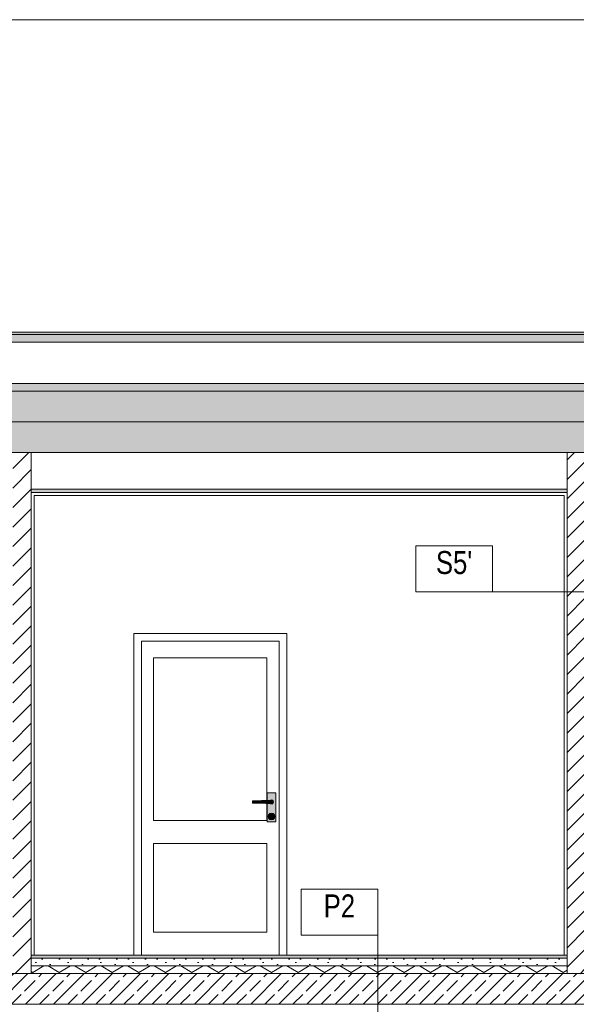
# Model space of a CAD drawing. Header units: millimetres. Extents: x -126680 to -83680, y 18016 to 39016.
# Tile 15 of 121: x -118384 to -114750, y 32592 to 39016. Entities that reach past the tile are written whole.
import ezdxf

# ---------------------------------------------------------------- set-up
doc = ezdxf.new("R2010")
doc.units = ezdxf.units.MM
doc.header["$MEASUREMENT"] = 0
for name, color, linetype, lineweight in [('Nowe_Konstrukcja - Belki_Nr_pióra__106', 252, 'Continuous', 13), ('Nowe_Konstrukcja - Belki_Nr_pióra__3', 7, 'Continuous', 13), ('Nowe_Konstrukcja - Stropy_Nr_pióra__21', 7, 'Continuous', 20), ('Nowe_Konstrukcja - Stropy_Nr_pióra__3', 7, 'Continuous', 13), ('Nowe_Konstrukcja - Ściany zew_Nr_pióra__106', 252, 'Continuous', 13), ('Nowe_Konstrukcja - Ściany zew_Nr_pióra__18', 9, 'Continuous', 15), ('Nowe_Konstrukcja - Ściany zew_Nr_pióra__19', 255, 'Continuous', 0), ('Nowe_Konstrukcja - Ściany zew_Nr_pióra__3', 7, 'Continuous', 13), ('Nowe_Tabelka_Nr_pióra__7', 7, 'Continuous', 35), ('Nowe_zagospodarowanie_Nr_pióra__21', 7, 'Continuous', 20)]:
    doc.layers.add(name, color=color, linetype=linetype, lineweight=lineweight)
for name, color, linetype, lineweight, true_color in [('Nowe_Konstrukcja - Stropy_Nr_pióra__23', 7, 'Continuous', 13, 0x858585), ('Nowe_Konstrukcja - Ściany zew_Nr_pióra__102', 7, 'Continuous', 13, 0x3e3e3e), ('Nowe_Konstrukcja - Ściany zew_Nr_pióra__142', 7, 'Continuous', 0, 0xe8e8e8), ('Nowe_Konstrukcja - Ściany zew_Nr_pióra__23', 7, 'Continuous', 13, 0x858585), ('Nowe_Konstrukcja - Ściany zew_Nr_pióra__61', 7, 'Continuous', 18, 0x6a6a6a), ('Nowe_Konstrukcja - Ściany zew_Nr_pióra__62', 7, 'Continuous', 18, 0xaaaaaa), ('Nowe_Opisy - Etykiety_Nr_pióra__81', 7, 'Continuous', 13, 0x6a6a6a)]:
    doc.layers.add(name, color=color, linetype=linetype, lineweight=lineweight, true_color=true_color)
doc.layers.add('Nowe_zagospodarowanie', color=7, linetype='Continuous')
doc.styles.add('STYL_AUTOMATYCZNY_2', font='arial.ttf', dxfattribs={"width": 0.8})
doc.dimstyles.new('STYL_AUTOMATYCZNY__4', dxfattribs={"dimtxt": 0.18, "dimasz": 182.4, "dimexe": 0.18, "dimexo": 0.0625, "dimgap": 0, "dimtad": 0, "dimtih": 1, "dimtoh": 1, "dimdec": 4, "dimzin": 0, "dimdsep": 46, "dimcen": 0.09, "dimadec": 0, "dimazin": 0, "dimtfac": 1, "dimtdec": 4, "dimtmove": 0, "dimatfit": 3, "dimldrblk": 'ARROWHEAD_5', "dimfxl": 0, "dimtolj": 1, "dimtzin": 0, "dimarcsym": 0})
pattern_1 = [(45, (0, 0), (-63.63961, 63.63961), [])]
pattern_2 = [(90, (0, 0), (-173.20508, 0), [100, -200]), (90, (-86.6, 150), (-173.20508, 0), [100, -200]), (150, (-4e-14, 100), (86.60254, 150), [100, -200]), (150, (-173.2, 100), (86.60254, 150), [100, -200]), (210, (0, 0), (-86.60254, 150), [100, -200]), (210, (-173.2, -7e-14), (-86.60254, 150), [100, -200])]
pattern_3 = [(45, (0, 0), (-91.92388, 91.92388), []), (45, (-45.96, 45.96), (-91.92388, 91.92388), [97.5, -32.5])]

# ---------------------------------------------------------------- blocks, each defined once
blk = doc.blocks.new('Polilinia_10_2', base_point=(-114327.3, 35284.1))
at = {"layer": 'Nowe_zagospodarowanie', "linetype": 'Continuous', "lineweight": 0, "true_color": 0x000000}
blk.add_hatch(color=18, dxfattribs=at).paths.add_polyline_path([(-114377.3, 35284.1), (-114373.5, 35264.9), (-114362.7, 35248.7), (-114346.4, 35237.9), (-114327.3, 35234.1), (-114308.2, 35237.9), (-114291.9, 35248.7), (-114281.1, 35264.9), (-114277.3, 35284.1), (-114281.1, 35303.2), (-114291.9, 35319.4), (-114308.2, 35330.2), (-114327.3, 35334.1), (-114346.4, 35330.2), (-114362.7, 35319.4), (-114373.5, 35303.2)])
at = {"layer": 'Nowe_zagospodarowanie_Nr_pióra__21', "color": 7, "linetype": 'Continuous', "lineweight": 20, "flags": 128}
blk.add_lwpolyline([(-114377.3, 35284.1), (-115297.8, 35284.1), (-115797.8, 35284.1), (-115797.8, 35534.1), (-115797.8, 35584.1), (-115297.8, 35584.1), (-115297.8, 35284.1)], dxfattribs=at)
at = {"layer": 'Nowe_zagospodarowanie_Nr_pióra__21', "color": 7, "linetype": 'Continuous', "lineweight": 20}
blk.add_circle((-114327.3, 35284.1), 50, dxfattribs=at)
blk = doc.blocks.new('ARROWHEAD_5')
at = {"linetype": 'Continuous', "lineweight": 0}
blk.add_hatch(color=0, dxfattribs=at).paths.add_polyline_path([(-1, 0.2679), (0, 0), (-1, -0.2679)])
at = {"color": 0, "linetype": 'Continuous', "lineweight": 0}
blk.add_line((0, 0), (-1, 0), dxfattribs=at)
blk = doc.blocks.new('Polilinia_25_2', base_point=(-116046.6, 32060.2))
at = {"layer": 'Nowe_zagospodarowanie', "linetype": 'Continuous', "lineweight": 0, "true_color": 0x000000}
blk.add_hatch(color=18, dxfattribs=at).paths.add_polyline_path([(-116096.6, 32060.2), (-116092.8, 32041), (-116081.9, 32024.8), (-116065.7, 32014), (-116046.6, 32010.2), (-116027.4, 32014), (-116011.2, 32024.8), (-116000.4, 32041), (-115996.6, 32060.2), (-116000.4, 32079.3), (-116011.2, 32095.5), (-116027.4, 32106.4), (-116046.6, 32110.2), (-116065.7, 32106.4), (-116081.9, 32095.5), (-116092.8, 32079.3)])
at = {"layer": 'Nowe_zagospodarowanie_Nr_pióra__21', "color": 7, "linetype": 'Continuous', "lineweight": 20, "flags": 128}
blk.add_lwpolyline([(-116046.6, 32110.2), (-116046.6, 33043.4), (-116546.6, 33043.4), (-116546.6, 33293.4), (-116546.6, 33343.4), (-116046.6, 33343.4), (-116046.6, 33043.4)], dxfattribs=at)
at = {"layer": 'Nowe_zagospodarowanie_Nr_pióra__21', "color": 7, "linetype": 'Continuous', "lineweight": 20}
blk.add_circle((-116046.6, 32060.2), 50, dxfattribs=at)

msp = doc.modelspace()

# ---------------------------------------------------------------- hatches: boundary and pattern name
at = {"layer": 'Nowe_Konstrukcja - Belki_Nr_pióra__106', "linetype": 'Continuous', "lineweight": 13}
msp.add_hatch(color=252, dxfattribs=at).paths.add_polyline_path([(-95789.2, 36977.1), (-121984.5, 36977.1), (-121684.5, 36962.3), (-96088.9, 36962.3)])
at = {"layer": 'Nowe_Konstrukcja - Stropy_Nr_pióra__23', "linetype": 'Continuous', "lineweight": 0, "true_color": 0xe0e0e0}
for points in [[(-121734.5, 36941.4), (-121734.5, 36912.3), (-96038.9, 36912.3), (-96038.9, 36941.4), (-96051, 36941.4), (-96051, 36912.6), (-121709.9, 36912.6), (-121709.9, 36941.4)], [(-121684.5, 36962.3), (-121709.9, 36912.6), (-96063.5, 36912.6), (-96088.9, 36962.3)], [(-114809.5, 35952.3), (-118309.5, 35952.3), (-118309.5, 35932.3), (-114809.5, 35932.3)], [(-114809.5, 32912.3), (-118309.5, 32912.3), (-118309.5, 32892.3), (-114809.5, 32892.3)]]:
    msp.add_hatch(color=254, dxfattribs=at).paths.add_polyline_path(points)
at = {"layer": 'Nowe_Konstrukcja - Stropy_Nr_pióra__23', "linetype": 'Continuous', "lineweight": 13, "true_color": 0x858585}
msp.add_hatch(color=252, dxfattribs=at).paths.add_polyline_path([(-107649.5, 36642.3), (-121759.5, 36642.3), (-121759.5, 36592.3), (-107649.5, 36592.3)])
h = msp.add_hatch(dxfattribs=at)
h.set_pattern_fill('Beton_zbrojony_0002', color=252, style=0, pattern_type=2)
h.set_pattern_definition(pattern_3)
h.paths.add_polyline_path([(-122049.5, 36392.3), (-122049.5, 35992.3), (-121809.5, 35992.3), (-121809.5, 36192.3), (-112149.5, 36192.3), (-112149.5, 35992.3), (-111909.5, 35992.3), (-111909.5, 36192.3), (-107649.5, 36192.3), (-107649.5, 36392.3)])
h = msp.add_hatch(dxfattribs=at)
h.set_pattern_fill('Beton_lekki_0002', color=252, style=0, pattern_type=2)
h.set_pattern_definition([(0, (0, 0), (0, 389.7114), [24.375, -200.625]), (0, (112.5, 194.86), (0, 389.7114), [24.375, -200.625]), (60, (0, 0), (-337.5, 194.8557), [24.375, -200.625]), (60, (225, 0), (-337.5, 194.8557), [24.375, -200.625]), (120, (24.37, 0), (337.5, 194.8557), [24.375, -200.625]), (120, (249.38, 0), (337.5, 194.8557), [24.375, -200.625]), (0, (0, 37.5), (0, 75), [0, -75, 0, -112.5]), (45, (37.5, 37.5), (-53.03301, 53.03301), [0, -56.25, 0, -93.75])])
h.paths.add_polyline_path([(-114809.5, 32892.3), (-118309.5, 32892.3), (-118309.5, 32842.3), (-114809.5, 32842.3)])
h = msp.add_hatch(dxfattribs=at)
h.set_pattern_fill('Styropian_0002', color=252, style=0, pattern_type=2)
h.set_pattern_definition(pattern_2)
h.paths.add_polyline_path([(-114809.5, 32842.3), (-118309.5, 32842.3), (-118309.5, 32792.3), (-114809.5, 32792.3)])
h = msp.add_hatch(dxfattribs=at)
h.set_pattern_fill('Beton_zbrojony_0002', color=252, style=0, pattern_type=2)
h.set_pattern_definition(pattern_3)
h.paths.add_polyline_path([(-122049.5, 32392.3), (-121809.5, 32392.3), (-121809.5, 32592.3), (-112149.5, 32592.3), (-112149.5, 32392.3), (-111909.5, 32392.3), (-111909.5, 32592.3), (-111909.5, 32792.3), (-122049.5, 32792.3), (-122049.5, 32592.3)])
at = {"layer": 'Nowe_Konstrukcja - Ściany zew_Nr_pióra__102', "linetype": 'Continuous', "lineweight": 13, "true_color": 0x3e3e3e}
for points in [[(-116746, 33923.5), (-116747.3, 33922.3), (-116745.9, 33922.3), (-116745.5, 33922.7)], [(-116745.9, 33902.3), (-116747.3, 33902.3), (-116746, 33901), (-116745.5, 33901.9)], [(-116739.5, 33900.3), (-116745.5, 33901.9), (-116746, 33901), (-116739.5, 33899.3)], [(-116733.5, 33901.9), (-116739.5, 33900.3), (-116739.5, 33899.3), (-116733, 33901)], [(-116729.1, 33906.3), (-116733.5, 33901.9), (-116733, 33901), (-116728.3, 33905.8)], [(-116746.5, 33826.3), (-116745.6, 33829.8), (-116746.4, 33830.3), (-116747.5, 33826.3)], [(-116745.6, 33822.8), (-116746.5, 33826.3), (-116747.5, 33826.3), (-116746.4, 33822.3)], [(-116743, 33820.2), (-116745.6, 33822.8), (-116746.4, 33822.3), (-116743.5, 33819.4)], [(-116739.5, 33819.3), (-116743, 33820.2), (-116743.5, 33819.4), (-116739.5, 33818.3)], [(-116736, 33820.2), (-116739.5, 33819.3), (-116739.5, 33818.3), (-116735.5, 33819.4)], [(-116733.4, 33822.8), (-116736, 33820.2), (-116735.5, 33819.4), (-116732.6, 33822.3)]]:
    msp.add_hatch(color=250, dxfattribs=at).paths.add_polyline_path(points)
at = {"layer": 'Nowe_Konstrukcja - Ściany zew_Nr_pióra__106', "linetype": 'Continuous', "lineweight": 13}
for points in [[(-116756.8, 33807.3), (-116759.5, 33817.3), (-116761.5, 33817.3), (-116758.6, 33806.3)], [(-116749.5, 33800), (-116756.8, 33807.3), (-116758.6, 33806.3), (-116750.5, 33798.2)], [(-116739.5, 33797.3), (-116749.5, 33800), (-116750.5, 33798.2), (-116739.5, 33795.3)], [(-116729.5, 33800), (-116739.5, 33797.3), (-116739.5, 33795.3), (-116728.5, 33798.2)], [(-116736, 33832.3), (-116733.4, 33829.8), (-116732.6, 33830.3), (-116735.5, 33833.2)]]:
    msp.add_hatch(color=252, dxfattribs=at).paths.add_polyline_path(points)
at = {"layer": 'Nowe_Konstrukcja - Ściany zew_Nr_pióra__142', "linetype": 'Continuous', "lineweight": 0, "true_color": 0xe8e8e8}
msp.add_hatch(color=254, dxfattribs=at).paths.add_polyline_path([(-116722.2, 33827.3), (-116719.5, 33817.3), (-116717.5, 33817.3), (-116720.5, 33828.3)])
at = {"layer": 'Nowe_Konstrukcja - Ściany zew_Nr_pióra__18', "linetype": 'Continuous', "lineweight": 15}
for points in [[(-116804.6, 33921.1), (-116831, 33920.3), (-116831, 33904.2), (-116804.6, 33903.5)], [(-116777.9, 33921.9), (-116804.6, 33921.1), (-116804.6, 33903.5), (-116777.9, 33902.7)], [(-116764.5, 33922.3), (-116777.9, 33921.9), (-116777.9, 33902.7), (-116764.5, 33902.3)], [(-116739.5, 33902.3), (-116734.5, 33903.6), (-116730.8, 33907.3), (-116729.5, 33912.3), (-116730.8, 33917.3), (-116734.5, 33920.9), (-116739.5, 33922.3), (-116764.5, 33922.3), (-116764.5, 33902.3)], [(-116719.5, 33817.3), (-116722.2, 33807.3), (-116720.5, 33806.3), (-116717.5, 33817.3)]]:
    msp.add_hatch(color=9, dxfattribs=at).paths.add_polyline_path(points)
h = msp.add_hatch(color=9, dxfattribs=at)
h.paths.add_polyline_path([(-116768, 33782.3), (-116711, 33782.3), (-116711, 33972.3), (-116768, 33972.3), (-116768, 33922.2), (-116764.5, 33922.3), (-116747.3, 33922.3), (-116746, 33923.5), (-116739.5, 33925.3), (-116733, 33923.5), (-116728.3, 33918.8), (-116726.5, 33912.3), (-116728.3, 33905.8), (-116733, 33901), (-116739.5, 33899.3), (-116746, 33901), (-116747.3, 33902.3), (-116764.5, 33902.3), (-116768, 33902.4)])
h.paths.add_polyline_path([(-116758.6, 33806.3), (-116761.5, 33817.3), (-116758.6, 33828.3), (-116750.5, 33836.3), (-116739.5, 33839.3), (-116728.5, 33836.3), (-116720.5, 33828.3), (-116717.5, 33817.3), (-116720.5, 33806.3), (-116728.5, 33798.2), (-116739.5, 33795.3), (-116750.5, 33798.2)], flags=0)
h = msp.add_hatch(color=9, dxfattribs=at)
h.paths.add_polyline_path([(-116759.5, 33817.3), (-116756.8, 33807.3), (-116749.5, 33800), (-116739.5, 33797.3), (-116729.5, 33800), (-116722.2, 33807.3), (-116719.5, 33817.3), (-116722.2, 33827.3), (-116729.5, 33834.6), (-116739.5, 33837.3), (-116749.5, 33834.6), (-116756.8, 33827.3)])
h.paths.add_polyline_path([(-116747.5, 33826.3), (-116746.4, 33830.3), (-116743.5, 33833.2), (-116739.5, 33834.3), (-116735.5, 33833.2), (-116732.6, 33830.3), (-116731.5, 33826.3), (-116732.6, 33822.3), (-116735.5, 33819.4), (-116739.5, 33818.3), (-116743.5, 33819.4), (-116746.4, 33822.3)], flags=0)
at = {"layer": 'Nowe_Konstrukcja - Ściany zew_Nr_pióra__19', "linetype": 'Continuous', "lineweight": 0}
for points in [[(-116739.5, 33837.3), (-116729.5, 33834.6), (-116728.5, 33836.3), (-116739.5, 33839.3)], [(-116729.5, 33834.6), (-116722.2, 33827.3), (-116720.5, 33828.3), (-116728.5, 33836.3)]]:
    msp.add_hatch(color=255, dxfattribs=at).paths.add_polyline_path(points)
at = {"layer": 'Nowe_Konstrukcja - Ściany zew_Nr_pióra__23', "linetype": 'Continuous', "lineweight": 13, "true_color": 0x858585}
h = msp.add_hatch(dxfattribs=at)
h.set_pattern_fill('Styropian_0002', color=252, style=0, pattern_type=2)
h.set_pattern_definition(pattern_2)
h.paths.add_polyline_path([(-122049.5, 36912.3), (-122049.5, 36862.3), (-121929.5, 36862.3), (-121809.5, 36862.3), (-121809.5, 36592.3), (-121809.5, 36492.3), (-107649.5, 36492.3), (-107649.5, 36592.3), (-121759.5, 36592.3), (-121759.5, 36912.3), (-121809.5, 36912.3), (-121929.5, 36912.3)])
h = msp.add_hatch(dxfattribs=at)
h.set_pattern_fill('Styropian_0002', color=252, style=0, pattern_type=2)
h.set_pattern_definition(pattern_2)
h.paths.add_polyline_path([(-107649.5, 36492.3), (-121809.5, 36492.3), (-121809.5, 36392.3), (-107649.5, 36392.3)])
h = msp.add_hatch(dxfattribs=at)
h.set_pattern_fill('Bloczki_ceramiczne_0002', color=252, style=0, pattern_type=2)
h.set_pattern_definition(pattern_1)
h.paths.add_polyline_path([(-118309.5, 36192.3), (-118429.5, 36192.3), (-118429.5, 32792), (-118309.5, 32792)])
h = msp.add_hatch(dxfattribs=at)
h.set_pattern_fill('Bloczki_ceramiczne_0002', color=252, style=0, pattern_type=2)
h.set_pattern_definition(pattern_1)
h.paths.add_polyline_path([(-114689.5, 36192.3), (-114809.5, 36192.3), (-114809.5, 32791.9), (-114689.5, 32791.9)])
for points in [[(-116739.5, 33924.3), (-116733.5, 33922.7), (-116733, 33923.5), (-116739.5, 33925.3)], [(-116733.5, 33922.7), (-116729.1, 33918.3), (-116728.3, 33918.8), (-116733, 33923.5)], [(-116739.5, 33833.3), (-116736, 33832.3), (-116735.5, 33833.2), (-116739.5, 33834.3)], [(-116722.2, 33807.3), (-116729.5, 33800), (-116728.5, 33798.2), (-116720.5, 33806.3)]]:
    msp.add_hatch(color=252, dxfattribs=at).paths.add_polyline_path(points)
at = {"layer": 'Nowe_Konstrukcja - Ściany zew_Nr_pióra__61', "linetype": 'Continuous', "lineweight": 18, "true_color": 0x6a6a6a}
for points in [[(-116745.5, 33922.7), (-116739.5, 33924.3), (-116739.5, 33925.3), (-116746, 33923.5)], [(-116745.9, 33902.3), (-116745.5, 33901.9), (-116739.5, 33900.3), (-116733.5, 33901.9), (-116729.1, 33906.3), (-116727.5, 33912.3), (-116729.1, 33918.3), (-116733.5, 33922.7), (-116739.5, 33924.3), (-116745.5, 33922.7), (-116745.9, 33922.3), (-116739.5, 33922.3), (-116734.5, 33920.9), (-116730.8, 33917.3), (-116729.5, 33912.3), (-116730.8, 33907.3), (-116734.5, 33903.6), (-116739.5, 33902.3)], [(-116727.5, 33912.3), (-116729.1, 33906.3), (-116728.3, 33905.8), (-116726.5, 33912.3)], [(-116746.5, 33826.3), (-116745.6, 33822.8), (-116743, 33820.2), (-116739.5, 33819.3), (-116736, 33820.2), (-116733.4, 33822.8), (-116732.5, 33826.3), (-116733.4, 33829.8), (-116736, 33832.3), (-116739.5, 33833.3), (-116743, 33832.3), (-116745.6, 33829.8)], [(-116745.6, 33829.8), (-116743, 33832.3), (-116743.5, 33833.2), (-116746.4, 33830.3)], [(-116732.5, 33826.3), (-116733.4, 33822.8), (-116732.6, 33822.3), (-116731.5, 33826.3)]]:
    msp.add_hatch(color=251, dxfattribs=at).paths.add_polyline_path(points)
at = {"layer": 'Nowe_Konstrukcja - Ściany zew_Nr_pióra__62', "linetype": 'Continuous', "lineweight": 18, "true_color": 0xaaaaaa}
for points in [[(-116856.9, 33919.5), (-116865, 33919.3), (-116865, 33905.3), (-116856.9, 33905)], [(-116831, 33920.3), (-116856.9, 33919.5), (-116856.9, 33905), (-116831, 33904.2)], [(-116756.8, 33827.3), (-116749.5, 33834.6), (-116750.5, 33836.3), (-116758.6, 33828.3)]]:
    msp.add_hatch(color=253, dxfattribs=at).paths.add_polyline_path(points)

# ---------------------------------------------------------------- linework, layer by layer
at = {"layer": 'Nowe_Konstrukcja - Belki_Nr_pióra__3', "color": 7, "linetype": 'Continuous', "lineweight": 13}
for p, q in [((-95789.2, 36977.1), (-121984.5, 36977.1)), ((-96088.9, 36962.3), (-121684.5, 36962.3)), ((-96038.9, 36912.3), (-121734.5, 36912.3)), ((-96063.5, 36912.6), (-121709.9, 36912.6))]:
    msp.add_line(p, q, dxfattribs=at)
at = {"layer": 'Nowe_Konstrukcja - Stropy_Nr_pióra__21', "color": 7, "linetype": 'Continuous', "lineweight": 20, "flags": 128}
for points in [[(-122049.5, 36392.3), (-122049.5, 35992.3), (-121809.5, 35992.3), (-121809.5, 36192.3), (-112149.5, 36192.3), (-112149.5, 35992.3), (-111909.5, 35992.3), (-111909.5, 36192.3), (-107649.5, 36192.3), (-107649.5, 36392.3)], [(-122049.5, 32392.3), (-121809.5, 32392.3), (-121809.5, 32592.3), (-112149.5, 32592.3), (-112149.5, 32392.3), (-111909.5, 32392.3), (-111909.5, 32592.3), (-111909.5, 32792.3), (-122049.5, 32792.3), (-122049.5, 32592.3)]]:
    msp.add_lwpolyline(points, close=True, dxfattribs=at)
at = {"layer": 'Nowe_Konstrukcja - Stropy_Nr_pióra__3', "color": 7, "linetype": 'Continuous', "lineweight": 13}
for p, q in [((-121759.5, 36592.3), (-108043.3, 36592.3)), ((-118309.5, 35952.3), (-114809.5, 35952.3)), ((-118309.5, 35952.3), (-114809.5, 35952.3)), ((-118309.5, 35932.3), (-114809.5, 35932.3)), ((-118309.5, 35932.3), (-114809.5, 35932.3)), ((-118309.5, 32892.3), (-114809.5, 32892.3)), ((-118309.5, 32892.3), (-114809.5, 32892.3)), ((-118309.5, 32842.3), (-114809.5, 32842.3)), ((-118309.5, 32842.3), (-114809.5, 32842.3)), ((-121789.5, 32792.3), (-111909.5, 32792.3))]:
    msp.add_line(p, q, dxfattribs=at)
at = {"layer": 'Nowe_Konstrukcja - Ściany zew_Nr_pióra__3', "color": 7, "linetype": 'Continuous', "lineweight": 13}
for p, q in [((-121759.5, 36642.3), (-108004.1, 36642.3)), ((-118309.5, 32792), (-118309.5, 36192.3)), ((-118309.5, 36192.3), (-118289.5, 36192.3)), ((-118309.5, 32912.3), (-118309.5, 36192.3)), ((-118309.5, 36192.3), (-114809.5, 36192.3)), ((-114829.5, 36192.3), (-114809.5, 36192.3)), ((-114809.5, 32791.9), (-114809.5, 36192.3)), ((-114809.5, 32912.3), (-114809.5, 36192.3)), ((-118289.5, 32912.3), (-118289.5, 35912.3)), ((-118289.5, 35912.3), (-114829.5, 35912.3)), ((-114829.5, 32912.3), (-114829.5, 35912.3)), ((-117639.5, 34962.3), (-117639.5, 35012.3)), ((-117639.5, 35012.3), (-116639.5, 35012.3)), ((-116639.5, 35012.3), (-116639.5, 34962.3)), ((-117639.5, 32912.3), (-117639.5, 34962.3)), ((-117589.5, 34962.3), (-117589.5, 34852.3)), ((-116689.5, 34962.3), (-117589.5, 34962.3)), ((-116689.5, 34852.3), (-116689.5, 34962.3)), ((-116639.5, 34962.3), (-116639.5, 32912.3)), ((-117589.5, 34852.3), (-117589.5, 33062.3)), ((-117509.5, 33792.3), (-117509.5, 34852.3)), ((-117509.5, 34852.3), (-116769.5, 34852.3)), ((-116769.5, 34852.3), (-116769.5, 33922.1)), ((-116689.5, 33062.3), (-116689.5, 34852.3)), ((-116856.9, 33919.5), (-116865, 33919.3)), ((-116865, 33919.3), (-116865, 33905.3)), ((-116831, 33920.3), (-116856.9, 33919.5)), ((-116804.6, 33921.1), (-116831, 33920.3)), ((-116777.9, 33921.9), (-116804.6, 33921.1)), ((-116764.5, 33922.3), (-116777.9, 33921.9)), ((-116711, 33972.3), (-116768, 33972.3)), ((-116768, 33972.3), (-116768, 33922.2)), ((-116739.5, 33922.3), (-116764.5, 33922.3)), ((-116746, 33923.5), (-116747.3, 33922.3)), ((-116739.5, 33925.3), (-116746, 33923.5)), ((-116745.5, 33922.7), (-116745.9, 33922.3)), ((-116739.5, 33924.3), (-116745.5, 33922.7)), ((-116733, 33923.5), (-116739.5, 33925.3)), ((-116733.5, 33922.7), (-116739.5, 33924.3)), ((-116734.5, 33920.9), (-116739.5, 33922.3)), ((-116730.8, 33917.3), (-116734.5, 33920.9)), ((-116729.1, 33918.3), (-116733.5, 33922.7)), ((-116728.3, 33918.8), (-116733, 33923.5)), ((-116729.5, 33912.3), (-116730.8, 33917.3)), ((-116727.5, 33912.3), (-116729.1, 33918.3)), ((-116726.5, 33912.3), (-116728.3, 33918.8)), ((-116711, 33782.3), (-116711, 33972.3)), ((-116865, 33905.3), (-116856.9, 33905)), ((-116856.9, 33905), (-116831, 33904.2)), ((-116831, 33904.2), (-116804.6, 33903.5)), ((-116804.6, 33903.5), (-116777.9, 33902.7)), ((-116777.9, 33902.7), (-116764.5, 33902.3)), ((-116769.5, 33902.4), (-116769.5, 33792.3)), ((-116768, 33902.4), (-116768, 33782.3)), ((-116764.5, 33902.3), (-116739.5, 33902.3)), ((-116747.3, 33902.3), (-116746, 33901)), ((-116746, 33901), (-116739.5, 33899.3)), ((-116745.9, 33902.3), (-116745.5, 33901.9)), ((-116745.5, 33901.9), (-116739.5, 33900.3)), ((-116739.5, 33902.3), (-116734.5, 33903.6)), ((-116739.5, 33900.3), (-116733.5, 33901.9)), ((-116739.5, 33899.3), (-116733, 33901)), ((-116734.5, 33903.6), (-116730.8, 33907.3)), ((-116733.5, 33901.9), (-116729.1, 33906.3)), ((-116733, 33901), (-116728.3, 33905.8)), ((-116730.8, 33907.3), (-116729.5, 33912.3)), ((-116729.1, 33906.3), (-116727.5, 33912.3)), ((-116728.3, 33905.8), (-116726.5, 33912.3)), ((-116769.5, 33792.3), (-117509.5, 33792.3)), ((-116758.6, 33828.3), (-116761.5, 33817.3)), ((-116761.5, 33817.3), (-116758.6, 33806.3)), ((-116756.8, 33827.3), (-116759.5, 33817.3)), ((-116759.5, 33817.3), (-116756.8, 33807.3)), ((-116750.5, 33836.3), (-116758.6, 33828.3)), ((-116758.6, 33806.3), (-116750.5, 33798.2)), ((-116749.5, 33834.6), (-116756.8, 33827.3)), ((-116756.8, 33807.3), (-116749.5, 33800)), ((-116739.5, 33839.3), (-116750.5, 33836.3)), ((-116750.5, 33798.2), (-116739.5, 33795.3)), ((-116739.5, 33837.3), (-116749.5, 33834.6)), ((-116749.5, 33800), (-116739.5, 33797.3)), ((-116746.4, 33830.3), (-116747.5, 33826.3)), ((-116747.5, 33826.3), (-116746.4, 33822.3)), ((-116745.6, 33829.8), (-116746.5, 33826.3)), ((-116746.5, 33826.3), (-116745.6, 33822.8)), ((-116743.5, 33833.2), (-116746.4, 33830.3)), ((-116746.4, 33822.3), (-116743.5, 33819.4)), ((-116743, 33832.3), (-116745.6, 33829.8)), ((-116745.6, 33822.8), (-116743, 33820.2)), ((-116739.5, 33834.3), (-116743.5, 33833.2)), ((-116743.5, 33819.4), (-116739.5, 33818.3)), ((-116739.5, 33833.3), (-116743, 33832.3)), ((-116743, 33820.2), (-116739.5, 33819.3)), ((-116728.5, 33836.3), (-116739.5, 33839.3)), ((-116729.5, 33834.6), (-116739.5, 33837.3)), ((-116735.5, 33833.2), (-116739.5, 33834.3)), ((-116736, 33832.3), (-116739.5, 33833.3)), ((-116739.5, 33819.3), (-116736, 33820.2)), ((-116739.5, 33818.3), (-116735.5, 33819.4)), ((-116739.5, 33797.3), (-116729.5, 33800)), ((-116739.5, 33795.3), (-116728.5, 33798.2)), ((-116733.4, 33829.8), (-116736, 33832.3)), ((-116736, 33820.2), (-116733.4, 33822.8)), ((-116732.6, 33830.3), (-116735.5, 33833.2)), ((-116735.5, 33819.4), (-116732.6, 33822.3)), ((-116732.5, 33826.3), (-116733.4, 33829.8)), ((-116733.4, 33822.8), (-116732.5, 33826.3)), ((-116731.5, 33826.3), (-116732.6, 33830.3)), ((-116732.6, 33822.3), (-116731.5, 33826.3)), ((-116722.2, 33827.3), (-116729.5, 33834.6)), ((-116729.5, 33800), (-116722.2, 33807.3)), ((-116720.5, 33828.3), (-116728.5, 33836.3)), ((-116728.5, 33798.2), (-116720.5, 33806.3)), ((-116719.5, 33817.3), (-116722.2, 33827.3)), ((-116722.2, 33807.3), (-116719.5, 33817.3)), ((-116717.5, 33817.3), (-116720.5, 33828.3)), ((-116720.5, 33806.3), (-116717.5, 33817.3)), ((-116768, 33782.3), (-116711, 33782.3)), ((-117509.5, 33062.3), (-117509.5, 33642.3)), ((-117509.5, 33642.3), (-116769.5, 33642.3)), ((-116769.5, 33642.3), (-116769.5, 33062.3)), ((-117589.5, 33062.3), (-117589.5, 32912.3)), ((-116769.5, 33062.3), (-117509.5, 33062.3)), ((-116689.5, 32912.3), (-116689.5, 33062.3)), ((-118309.5, 32912.3), (-114809.5, 32912.3)), ((-121789.5, 32792.3), (-111909.5, 32792.3))]:
    msp.add_line(p, q, dxfattribs=at)
at = {"layer": 'Nowe_zagospodarowanie_Nr_pióra__21', "color": 7, "linetype": 'Continuous', "lineweight": 20, "flags": 128}
msp.add_lwpolyline([(-126680, 39015.8), (-126680, 18015.8), (-83680, 18015.8), (-83680, 39015.8)], close=True, dxfattribs=at)

# ---------------------------------------------------------------- block references
at = {"layer": 'Nowe_zagospodarowanie', "color": 7, "linetype": 'Continuous', "lineweight": 20}
for name, p in [('Polilinia_10_2', (-114327.3, 35284.1)), ('Polilinia_25_2', (-116046.6, 32060.2))]:
    msp.add_blockref(name, p, dxfattribs=at)

# ---------------------------------------------------------------- texts
at = {"layer": 'Nowe_Tabelka_Nr_pióra__7', "color": 7, "linetype": 'Continuous', "lineweight": 35, "char_height": 150, "attachment_point": 8, "style": 'STYL_AUTOMATYCZNY_2'}
for s, insert in [("\\A1;{\\pqc;\\fArial|b0|i0|c238|p0;\\W0.800000;S\\fArial|b0|i0|c238|p0;\\W0.800000;5'}", (-115547.8, 35397.3)), ('\\A1;{\\pqc;\\fArial|b0|i0|c238|p0;\\W0.800000;P2}', (-116296.6, 33159.1))]:
    msp.add_mtext(s, dxfattribs=dict(at, insert=insert))

# ---------------------------------------------------------------- leaders
at = {"layer": 'Nowe_Opisy - Etykiety_Nr_pióra__81', "color": 251, "linetype": 'Continuous', "lineweight": 13, "true_color": 0x6a6a6a, "annotation_type": 0, "has_hookline": 1, "hookline_direction": 0, "text_width": 2492}
msp.add_leader([(-121874, 36977.1), (-121720.3, 37128.2), (-119831.8, 37130.7)], dimstyle='STYL_AUTOMATYCZNY__4', dxfattribs=at)

doc.saveas('drawing.dxf')
